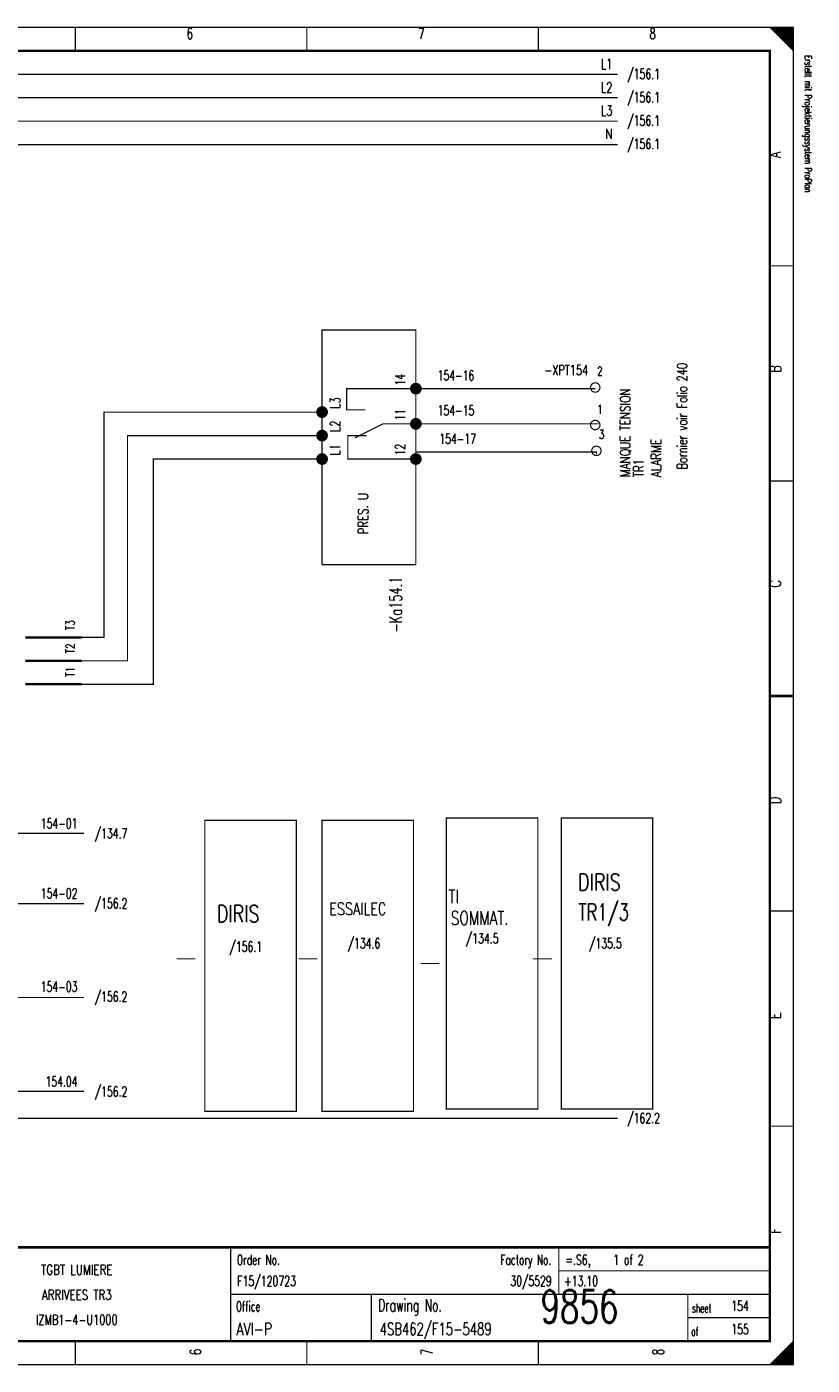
# Model space of a CAD drawing. Header units: centimetres. Extents: x 0 to 491, y -1040 to 69.
# Tile 85 of 181: x 224 to 241, y -600 to -571. Entities that reach past the tile are written whole.
import ezdxf
from ezdxf.enums import TextEntityAlignment as Align

# ---------------------------------------------------------------- set-up
doc = ezdxf.new("R2010")
doc.units = ezdxf.units.CM
doc.header["$MEASUREMENT"] = 0
doc.linetypes.add('STRICH-PUNKT', pattern=[4.7, 3, -0.75, 0.2, -0.75])
doc.layers.get('0').update_dxf_attribs({"color": 9, "linetype": 'CONTINUOUS'})
doc.styles.get("Standard").update_dxf_attribs({"font": 'romans.shx', "bigfont": 'TXT.shx'})

msp = doc.modelspace()

# ---------------------------------------------------------------- linework, layer by layer
at = {"color": 0, "const_width": 0.025, "flags": 128}
for points in [[(200, -585.75), (200, -571.5), (240.5, -571.5), (240.5, -600), (200, -600), (200, -585.75)], [(240, -571.5), (240.5, -572), (240.475, -571.975), (240.475, -571.5), (240.45, -571.5), (240.45, -571.95), (240.425, -571.925), (240.425, -571.5), (240.4, -571.5), (240.4, -571.9), (240.375, -571.875), (240.375, -571.5), (240.35, -571.5), (240.35, -571.85), (240.325, -571.825)], [(240.15, -571.65), (240.15, -571.5), (240.125, -571.5), (240.125, -571.625), (240.1, -571.6), (240.1, -571.5), (240.075, -571.5), (240.075, -571.575), (240.05, -571.55), (240.05, -571.5), (240.025, -571.5), (240.025, -571.525)], [(240.325, -571.825), (240.325, -571.5), (240.3, -571.5), (240.3, -571.8), (240.275, -571.775), (240.275, -571.5), (240.25, -571.5), (240.25, -571.75), (240.225, -571.725), (240.225, -571.5), (240.2, -571.5), (240.2, -571.7), (240.175, -571.675), (240.175, -571.5), (240.15, -571.5)], [(236.75, -572.5), (202.25, -572.5)], [(236.75, -573), (202.25, -573)], [(236.75, -573.5), (202.25, -573.5)], [(236.75, -574), (202.25, -574)], [(230.45, -582.95), (230.45, -577.95), (232.45, -577.95), (232.45, -582.95)], [(232.325, -579.2), (230.975, -579.2), (230.975, -579.65), (231.375, -579.65)], [(236.275, -579.2), (232.55, -579.2)], [(225.325, -584.5), (225.8, -584.5), (225.8, -579.7), (230.45, -579.7)], [(225.325, -585), (226.3, -585), (226.3, -580.2), (230.45, -580.2)], [(232.45, -580.7), (231, -580.7), (231, -580.2), (231.25, -580.2)], [(231.25, -580.2), (231.75, -579.95), (232.35, -579.95)], [(236.35, -579.95), (232.45, -579.95)], [(225.325, -585.5), (226.85, -585.5), (226.85, -580.7), (230.45, -580.7)], [(236.3, -580.6), (236.3, -580.55), (232.45, -580.55), (232.45, -580.65)], [(225.375, -588.675), (221.775, -588.675)], [(225.375, -590.175), (221.775, -590.175)], [(225.375, -592.175), (221.775, -592.175)], [(225.375, -594.175), (221.775, -594.175)], [(240.475, -599.525), (240.475, -600), (240.45, -600), (240.45, -599.55), (240.425, -599.575), (240.425, -600), (240.4, -600), (240.4, -599.6), (240.375, -599.625), (240.375, -600), (240.35, -600), (240.35, -599.65), (240.325, -599.675), (240.325, -600), (240.3, -600)], [(240.125, -599.875), (240.125, -600), (240.1, -600), (240.1, -599.9), (240.075, -599.925), (240.075, -600), (240.05, -600), (240.05, -599.95), (240.025, -599.975), (240.025, -600)], [(240.3, -600), (240.3, -599.7), (240.275, -599.725), (240.275, -600), (240.25, -600), (240.25, -599.75), (240.225, -599.775), (240.225, -600), (240.2, -600), (240.2, -599.8), (240.175, -599.825), (240.175, -600), (240.15, -600), (240.15, -599.85), (240.125, -599.875)]]:
    msp.add_lwpolyline(points, dxfattribs=at)
at = {"color": 0, "flags": 128}
for points, const_width in [([(200, -571.5), (240.5, -571.5), (240.5, -600), (200, -600)], 0.025), ([(200.5, -572), (240, -572), (240, -599.5), (200.5, -599.5)], 0.05), ([(200.5, -572), (240, -572), (240, -599.5), (200.5, -599.5)], 0.025), ([(227.95, -588.4), (229.9, -588.4), (229.9, -594.6), (227.95, -594.6)], 0.025), ([(230.45, -588.4), (232.4, -588.4), (232.4, -594.6), (230.45, -594.6)], 0.025), ([(233.1, -588.35), (235.05, -588.35), (235.05, -594.55), (233.1, -594.55)], 0.025), ([(235.55, -588.35), (237.5, -588.35), (237.5, -594.55), (235.55, -594.55)], 0.025)]:
    msp.add_lwpolyline(points, close=True, dxfattribs=dict(at, const_width=const_width))
at = {"color": 0}
for points, const_width in [([(225.188, -571.5), (225.188, -572)], 0.025), ([(230.125, -571.5), (230.125, -572)], 0.025), ([(235.062, -571.5), (235.062, -572)], 0.025), ([(240.5, -576.583), (240, -576.583)], 0.025), ([(231.25, -580.2), (231.15, -580.25)], 0.025), ([(231.25, -580.2), (231.4, -580.2)], 0.025), ([(240.5, -581.167), (240, -581.167)], 0.025), ([(230.45, -582.95), (232.45, -582.95)], 0.025), ([(224.125, -584.5), (225.325, -584.5)], 0.05), ([(224.125, -585), (225.325, -585)], 0.05), ([(224.125, -585.5), (225.325, -585.5)], 0.05), ([(240, -585.75), (240.5, -585.75)], 0.05), ([(240.5, -585.75), (240, -585.75)], 0.025), ([(240.5, -590.333), (240, -590.333)], 0.025), ([(227.35, -591.35), (227.75, -591.35)], 0.025), ([(229.95, -591.35), (230.35, -591.35)], 0.025), ([(232.55, -591.45), (232.95, -591.45)], 0.025), ([(234.95, -591.35), (235.35, -591.35)], 0.025), ([(240.5, -594.917), (240, -594.917)], 0.025), ([(240, -597.5), (200.5, -597.5)], 0.05), ([(228.5, -597.5), (228.5, -599.5)], 0.025), ([(235.5, -597.5), (235.5, -598.5)], 0.025), ([(235.5, -598), (240, -598)], 0.025), ([(228.5, -598.5), (240, -598.5)], 0.025), ([(231.5, -598.5), (231.5, -599.5)], 0.025), ([(238.25, -598.5), (238.25, -599.5)], 0.025), ([(238.25, -599), (240, -599)], 0.025), ([(225.188, -600), (225.188, -599.5)], 0.025), ([(230.125, -600), (230.125, -599.5)], 0.025), ([(235.062, -600), (235.062, -599.5)], 0.025), ([(240.5, -599.5), (240, -600)], 0.025)]:
    msp.add_lwpolyline(points, dxfattribs=dict(at, const_width=const_width))
at = {"color": 0, "flags": 128}
for points, const_width in [([(232.55, -579.2, 1), (232.35, -579.2, 1)], 0.05), ([(232.5, -579.2, 1), (232.4, -579.2, 1)], 0.05), ([(232.475, -579.2, 1), (232.425, -579.2, 1)], 0.05), ([(236.375, -579.175, 1), (236.175, -579.175, 1)], 0.025), ([(230.55, -579.7, 1), (230.35, -579.7, 1)], 0.05), ([(230.5, -579.7, 1), (230.4, -579.7, 1)], 0.05), ([(230.475, -579.7, 1), (230.425, -579.7, 1)], 0.05), ([(232.55, -579.95, 1), (232.35, -579.95, 1)], 0.05), ([(232.5, -579.95, 1), (232.4, -579.95, 1)], 0.05), ([(232.475, -579.95, 1), (232.425, -579.95, 1)], 0.05), ([(236.375, -579.975, 1), (236.175, -579.975, 1)], 0.025), ([(230.55, -580.2, 1), (230.35, -580.2, 1)], 0.05), ([(230.5, -580.2, 1), (230.4, -580.2, 1)], 0.05), ([(230.475, -580.2, 1), (230.425, -580.2, 1)], 0.05), ([(236.4, -580.525, 1), (236.2, -580.525, 1)], 0.025), ([(230.55, -580.7, 1), (230.35, -580.7, 1)], 0.05), ([(230.5, -580.7, 1), (230.4, -580.7, 1)], 0.05), ([(230.475, -580.7, 1), (230.425, -580.7, 1)], 0.05), ([(232.55, -580.7, 1), (232.35, -580.7, 1)], 0.05), ([(232.5, -580.7, 1), (232.4, -580.7, 1)], 0.05), ([(232.475, -580.7, 1), (232.425, -580.7, 1)], 0.05)]:
    msp.add_lwpolyline(points, format="xyb", close=True, dxfattribs=dict(at, const_width=const_width))
at = {"color": 0, "linetype": 'STRICH-PUNKT', "const_width": 0.025, "flags": 128}
msp.add_lwpolyline([(236.75, -594.75), (202.25, -594.75)], dxfattribs=at)

# ---------------------------------------------------------------- texts
at = {"color": 0}
for s, height, width, p in [('6', 0.238, 0.672, (227.632, -571.514)), ('7', 0.238, 0.672, (232.566, -571.514)), ('8', 0.238, 0.672, (237.499, -571.514)), ('TGBT LUMIERE', 0.21431, 0.754667, (225.219, -597.87)), ('ARRIVEES TR3', 0.21431, 0.747333, (225.219, -598.403)), ('IZMB1-4-U1000', 0.21431, 0.709538, (225.219, -598.935))]:
    msp.add_text(s, height=height, dxfattribs=dict(at, width=width)).set_placement(p, align=Align.TOP_CENTER)
for s, height, width, p in [('L1', 0.2143, 0.716, (236.64, -572.174)), ('L2', 0.2143, 0.716, (236.64, -572.671)), ('L3', 0.2143, 0.716, (236.64, -573.168)), ('N', 0.214, 0.76, (236.642, -573.665)), ('154-01', 0.2143, 0.676, (225.234, -588.359)), ('154-02', 0.2143, 0.676, (225.234, -589.849)), ('154-03', 0.2143, 0.676, (225.234, -591.837)), ('154.04', 0.2143, 0.676, (225.235, -593.86)), ('Factory No.', 0.21431, 0.646545, (235.335, -597.658))]:
    msp.add_text(s, height=height, dxfattribs=dict(at, width=width)).set_placement(p, align=Align.TOP_RIGHT)
for s, height, rotation, width, p in [('Erstellt mit Projektierungssystem ProPlan', 0.14288, 270, 0.622634, (240.702, -572.094)), ('T3', 0.1905, 90, 0.716, (225.23, -584.343)), ('T2', 0.1905, 90, 0.716, (225.23, -584.84)), ('T1', 0.1905, 90, 0.716, (225.23, -585.337))]:
    msp.add_text(s, height=height, rotation=rotation, dxfattribs=dict(at, width=width)).set_placement(p, align=Align.BOTTOM_LEFT)
for s, height, width, p in [('/156.1', 0.2143, 0.68, (236.956, -572.387)), ('/156.1', 0.2143, 0.68, (236.956, -572.884)), ('/156.1', 0.2143, 0.68, (236.956, -573.381)), ('/156.1', 0.2143, 0.68, (236.956, -573.878)), ('154-16', 0.2143, 0.676, (232.914, -578.811)), ('154-15', 0.2143, 0.676, (232.914, -579.557)), ('154-17', 0.2143, 0.676, (232.949, -580.16)), ('/134.7', 0.2143, 0.68, (225.599, -588.572)), ('DIRIS', 0.3572, 0.76, (235.91, -589.537)), ('TI', 0.2858, 0.76, (233.143, -589.878)), ('/156.2', 0.2143, 0.68, (225.599, -590.062)), ('ESSAILEC', 0.2619, 0.76, (230.606, -590.155)), ('TR1/3', 0.3572, 0.712, (235.915, -590.176)), ('DIRIS', 0.3572, 0.76, (228.208, -590.211)), ('SOMMAT.', 0.2858, 0.750857, (233.193, -590.339)), ('/156.1', 0.2143, 0.68, (228.473, -590.985)), ('/134.6', 0.2143, 0.68, (230.993, -590.914)), ('/134.5', 0.2143, 0.68, (233.513, -590.808)), ('/135.5', 0.2143, 0.68, (236.14, -590.914)), ('/156.2', 0.2143, 0.68, (225.599, -592.05)), ('/156.2', 0.2143, 0.68, (225.599, -594.073)), ('/162.2', 0.2143, 0.68, (236.956, -594.641)), ('Order No.', 0.2143, 0.656889, (228.633, -597.658)), ('=.S6,    1 of 2', 0.21431, 0.682667, (235.637, -597.658)), ('Office', 0.2143, 0.626667, (228.615, -598.651)), ('Drawing No.', 0.26194, 0.646545, (231.643, -598.602)), ('sheet', 0.1905, 0.6, (238.338, -598.701)), ('of', 0.1905, 0.6, (238.323, -599.198))]:
    msp.add_text(s, height=height, dxfattribs=dict(at, width=width)).set_placement(p, align=Align.TOP_LEFT)
for s, height, width, p in [('A', 0.238, 0.76, (239.991, -574.283)), ('B', 0.238, 0.76, (239.991, -578.861)), ('14', 0.2143, 0.672, (232.008, -579.131)), ('MANQUE TENSION', 0.21431, 0.755429, (236.808, -581.083)), ('L3', 0.2143, 0.716, (230.624, -579.628)), ('L2', 0.2143, 0.716, (230.624, -580.125)), ('11', 0.2143, 0.672, (232.008, -579.876)), ('L1', 0.2143, 0.716, (230.624, -580.621)), ('12', 0.2143, 0.672, (232.008, -580.621)), ('ALARME', 0.2143, 0.76, (237.468, -581.083)), ('TR1', 0.2143, 0.730667, (237.092, -581.083)), ('C', 0.238, 0.76, (239.992, -583.439)), ('D', 0.238, 0.76, (239.992, -588.053)), ('E', 0.238, 0.76, (239.991, -592.632)), ('F', 0.238, 0.76, (239.991, -597.21))]:
    msp.add_text(s, height=height, rotation=90, dxfattribs=dict(at, width=width)).set_placement(p, align=Align.TOP_LEFT)
for s, width, p in [('-XPT154', 0.713143, (236.124, -578.975)), ('30/5529', 0.675429, (235.346, -598.389))]:
    msp.add_text(s, height=0.2143, dxfattribs=dict(at, width=width)).set_placement(p, align=Align.BOTTOM_RIGHT)
for s, height, width, p in [('2', 0.191, 0.672, (236.319, -578.979)), ('1', 0.191, 0.672, (236.319, -579.795)), ('3', 0.191, 0.672, (236.355, -580.328)), ('F15/120723', 0.2143, 0.6832, (228.639, -598.389)), ('+13.10', 0.2143, 0.68, (235.611, -598.389)), ('9856', 0.7, 0.6928, (235.108, -599.322)), ('154', 0.2143, 0.672, (239.177, -598.921)), ('AVI-P', 0.2619, 0.7472, (228.624, -599.449)), ('4SB462/F15-5489', 0.26194, 0.6928, (231.679, -599.449)), ('155', 0.2143, 0.672, (239.177, -599.418))]:
    msp.add_text(s, height=height, dxfattribs=dict(at, width=width)).set_placement(p, align=Align.BOTTOM_LEFT)
at = {"color": 0, "width": 0.713143}
msp.add_text('Bornier voir Folio 240', height=0.21431, rotation=90, dxfattribs=at).set_placement((238.298, -578.65), align=Align.BOTTOM_RIGHT)
at = {"color": 0}
for s, height, width, p in [('PRES. U', 0.2143, 0.741714, (231.217, -581.864)), ('-Ka154.1', 0.2619, 0.68, (231.891, -583.801)), ('6', 0.238, 0.672, (227.632, -599.73)), ('7', 0.238, 0.672, (232.566, -599.73)), ('8', 0.238, 0.672, (237.499, -599.73))]:
    msp.add_text(s, height=height, rotation=90, dxfattribs=dict(at, width=width)).set_placement(p, align=Align.TOP_CENTER)

doc.saveas('drawing.dxf')
